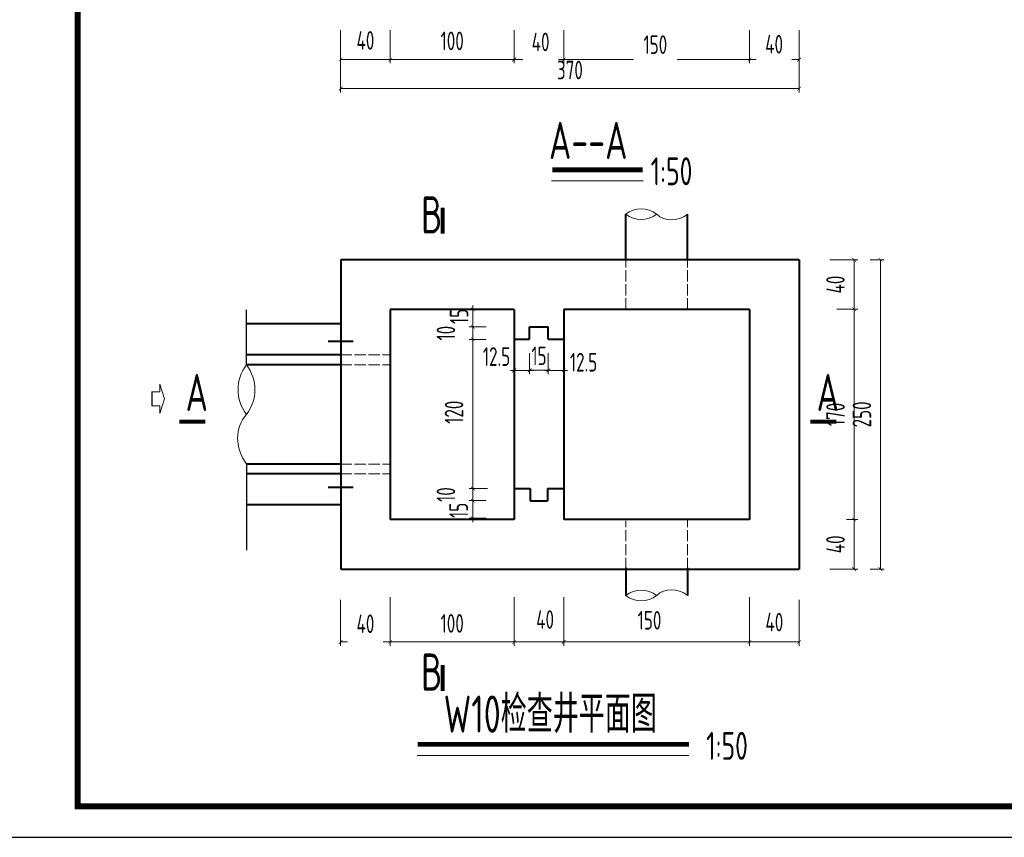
# Model space of a CAD drawing. Header units: millimetres. Extents: x 65530 to 130460, y -103607 to -18875.
# Tile 59 of 75: x 96875 to 98464, y -49551 to -48231. Entities that reach past the tile are written whole.
import ezdxf

# ---------------------------------------------------------------- set-up
doc = ezdxf.new("R2010")
doc.units = ezdxf.units.MM
doc.header["$LTSCALE"] = 0.5
doc.linetypes.add('ACAD_ISO02W100', pattern=[15, 12, -3])
for name, color, linetype, lineweight in [('图层1', 2, 'ACAD_ISO02W100', 18), ('标注线', 4, 'Continuous', 13), ('粗线', 1, 'Continuous', 40), ('细实线', 7, 'Continuous', 25)]:
    doc.layers.add(name, color=color, linetype=linetype, lineweight=lineweight)
doc.styles.add('HzTxt', font='tssdeng.shx', dxfattribs={"width": 0.7, "bigfont": 'hztxt.shx'})
doc.dimstyles.new('75', dxfattribs={"dimtxt": 45, "dimasz": 12, "dimexe": 12, "dimexo": 12, "dimgap": 15, "dimtad": 1, "dimdec": 0, "dimlfac": 0.5, "dimtxsty": 'HzTxt', "dimblk": 'ARCHTICK', "dimcen": 2.5, "dimclrd": 256, "dimclre": 256, "dimclrt": 256, "dimadec": 0, "dimazin": 0, "dimtfac": 1, "dimtdec": 0, "dimtmove": 2, "dimatfit": 2, "dimfxl": 0, "dimlwd": -1, "dimlwe": -1, "dimarcsym": 0})

# ---------------------------------------------------------------- blocks, each defined once
blk = doc.blocks.new('_ArchTick')
at = {"color": 0, "linetype": 'ByBlock', "const_width": 0.15}
blk.add_lwpolyline([(-0.5, -0.5), (0.5, 0.5)], dxfattribs=at)
blk = doc.blocks.new('*D165')
at = {"layer": 'Defpoints', "color": 0}
for p in [(98053.2, -49153.3), (98133.2, -49157.3), (98053.2, -49235.5)]:
    blk.add_point(p, dxfattribs=at)
at = {"layer": '标注线'}
for p, q in [((98053.2, -49163.3), (98053.2, -49241.5)), ((98133.2, -49167.3), (98133.2, -49241.5)), ((98133.2, -49235.5), (98053.2, -49235.5))]:
    blk.add_line(p, q, dxfattribs=at)
at = {"layer": '标注线', "xscale": 6, "yscale": 6, "zscale": 6, "rotation": 180}
blk.add_blockref('_ArchTick', (98053.2, -49235.5), dxfattribs=at)
at = {"layer": '标注线', "xscale": 6, "yscale": 6, "zscale": 6}
blk.add_blockref('_ArchTick', (98133.2, -49235.5), dxfattribs=at)
at = {"layer": '标注线', "insert": (98093.2, -49203.4), "char_height": 30, "attachment_point": 5, "style": 'HzTxt'}
blk.add_mtext('40', dxfattribs=at)
blk = doc.blocks.new('*D166')
at = {"layer": 'Defpoints', "color": 0}
for p in [(97753.2, -49153.3), (98053.2, -49153.3), (97753.2, -49235.5)]:
    blk.add_point(p, dxfattribs=at)
at = {"layer": '标注线'}
for p, q in [((97753.2, -49163.3), (97753.2, -49241.5)), ((98053.2, -49163.3), (98053.2, -49241.5)), ((98053.2, -49235.5), (97753.2, -49235.5))]:
    blk.add_line(p, q, dxfattribs=at)
at = {"layer": '标注线', "xscale": 6, "yscale": 6, "zscale": 6, "rotation": 180}
blk.add_blockref('_ArchTick', (97753.2, -49235.5), dxfattribs=at)
at = {"layer": '标注线', "xscale": 6, "yscale": 6, "zscale": 6}
blk.add_blockref('_ArchTick', (98053.2, -49235.5), dxfattribs=at)
at = {"layer": '标注线', "insert": (97891.7, -49200.4), "char_height": 30, "attachment_point": 5, "style": 'HzTxt'}
blk.add_mtext('150', dxfattribs=at)
blk = doc.blocks.new('*D167')
at = {"layer": 'Defpoints', "color": 0}
for p in [(97673.2, -49153.3), (97753.2, -49153.3), (97673.2, -49235.5)]:
    blk.add_point(p, dxfattribs=at)
at = {"layer": '标注线'}
for p, q in [((97673.2, -49163.3), (97673.2, -49241.5)), ((97753.2, -49163.3), (97753.2, -49241.5)), ((97753.2, -49235.5), (97673.2, -49235.5))]:
    blk.add_line(p, q, dxfattribs=at)
at = {"layer": '标注线', "xscale": 6, "yscale": 6, "zscale": 6, "rotation": 180}
blk.add_blockref('_ArchTick', (97673.2, -49235.5), dxfattribs=at)
at = {"layer": '标注线', "xscale": 6, "yscale": 6, "zscale": 6}
blk.add_blockref('_ArchTick', (97753.2, -49235.5), dxfattribs=at)
at = {"layer": '标注线', "insert": (97723.2, -49199.2), "char_height": 30, "attachment_point": 5, "style": 'HzTxt'}
blk.add_mtext('40', dxfattribs=at)
blk = doc.blocks.new('*D168')
at = {"layer": 'Defpoints', "color": 0}
for p in [(97473.2, -49153.3), (97673.2, -49153.3), (97473.2, -49235.5)]:
    blk.add_point(p, dxfattribs=at)
at = {"layer": '标注线'}
for p, q in [((97473.2, -49163.3), (97473.2, -49241.5)), ((97673.2, -49163.3), (97673.2, -49241.5)), ((97673.2, -49235.5), (97473.2, -49235.5))]:
    blk.add_line(p, q, dxfattribs=at)
at = {"layer": '标注线', "xscale": 6, "yscale": 6, "zscale": 6, "rotation": 180}
blk.add_blockref('_ArchTick', (97473.2, -49235.5), dxfattribs=at)
at = {"layer": '标注线', "xscale": 6, "yscale": 6, "zscale": 6}
blk.add_blockref('_ArchTick', (97673.2, -49235.5), dxfattribs=at)
at = {"layer": '标注线', "insert": (97573.2, -49205.5), "char_height": 30, "attachment_point": 5, "style": 'HzTxt'}
blk.add_mtext('100', dxfattribs=at)
blk = doc.blocks.new('*D169')
at = {"layer": 'Defpoints', "color": 0}
for p in [(97473.2, -49153.3), (97393.2, -49157.3), (97393.2, -49235.5)]:
    blk.add_point(p, dxfattribs=at)
at = {"layer": '标注线'}
for p, q in [((97393.2, -49167.3), (97393.2, -49241.5)), ((97473.2, -49163.3), (97473.2, -49241.5)), ((97393.2, -49235.5), (97404.5, -49235.5)), ((97473.2, -49235.5), (97462, -49235.5))]:
    blk.add_line(p, q, dxfattribs=at)
at = {"layer": '标注线', "xscale": 6, "yscale": 6, "zscale": 6, "rotation": 180}
blk.add_blockref('_ArchTick', (97393.2, -49235.5), dxfattribs=at)
at = {"layer": '标注线', "xscale": 6, "yscale": 6, "zscale": 6}
blk.add_blockref('_ArchTick', (97473.2, -49235.5), dxfattribs=at)
at = {"layer": '标注线', "insert": (97433.2, -49206.1), "char_height": 30, "attachment_point": 5, "style": 'HzTxt'}
blk.add_mtext('40', dxfattribs=at)
blk = doc.blocks.new('*D170')
at = {"layer": 'Defpoints', "color": 0}
for p in [(98173, -48618.6), (98183.9, -48698.6), (98221.9, -48698.6)]:
    blk.add_point(p, dxfattribs=at)
at = {"layer": '标注线'}
for p, q in [((98183, -48618.6), (98227.9, -48618.6)), ((98221.9, -48618.6), (98221.9, -48698.6)), ((98193.9, -48698.6), (98227.9, -48698.6))]:
    blk.add_line(p, q, dxfattribs=at)
at = {"layer": '标注线', "xscale": 6, "yscale": 6, "zscale": 6}
for p, rotation in [((98221.9, -48618.6), 90), ((98221.9, -48698.6), 270)]:
    blk.add_blockref('_ArchTick', p, dxfattribs=dict(at, rotation=rotation))
at = {"layer": '标注线', "insert": (98191.9, -48658.6), "char_height": 30, "attachment_point": 5, "rotation": 90, "style": 'HzTxt'}
blk.add_mtext('40', dxfattribs=at)
blk = doc.blocks.new('*D171')
at = {"layer": 'Defpoints', "color": 0}
for p in [(98183.9, -48698.6), (98199.5, -49037.9), (98221.9, -49037.9)]:
    blk.add_point(p, dxfattribs=at)
at = {"layer": '标注线'}
for p, q in [((98193.9, -48698.6), (98227.9, -48698.6)), ((98221.9, -48698.6), (98221.9, -49037.9)), ((98209.5, -49037.9), (98227.9, -49037.9))]:
    blk.add_line(p, q, dxfattribs=at)
at = {"layer": '标注线', "xscale": 6, "yscale": 6, "zscale": 6}
for p, rotation in [((98221.9, -48698.6), 90), ((98221.9, -49037.9), 270)]:
    blk.add_blockref('_ArchTick', p, dxfattribs=dict(at, rotation=rotation))
at = {"layer": '标注线', "insert": (98191.9, -48868.2), "char_height": 30, "attachment_point": 5, "rotation": 90, "style": 'HzTxt'}
blk.add_mtext('170', dxfattribs=at)
blk = doc.blocks.new('*D172')
at = {"layer": 'Defpoints', "color": 0}
for p in [(98199.5, -49037.9), (98173, -49117.9), (98221.9, -49117.9)]:
    blk.add_point(p, dxfattribs=at)
at = {"layer": '标注线'}
for p, q in [((98209.5, -49037.9), (98227.9, -49037.9)), ((98221.9, -49037.9), (98221.9, -49117.9)), ((98183, -49117.9), (98227.9, -49117.9))]:
    blk.add_line(p, q, dxfattribs=at)
at = {"layer": '标注线', "xscale": 6, "yscale": 6, "zscale": 6}
for p, rotation in [((98221.9, -49037.9), 90), ((98221.9, -49117.9), 270)]:
    blk.add_blockref('_ArchTick', p, dxfattribs=dict(at, rotation=rotation))
at = {"layer": '标注线', "insert": (98191.9, -49077.9), "char_height": 30, "attachment_point": 5, "rotation": 90, "style": 'HzTxt'}
blk.add_mtext('40', dxfattribs=at)
blk = doc.blocks.new('*D173')
at = {"layer": 'Defpoints', "color": 0}
for p in [(98237.8, -48618.6), (98237.8, -49117.9), (98264.5, -49117.9)]:
    blk.add_point(p, dxfattribs=at)
at = {"layer": '标注线'}
for p, q in [((98247.8, -48618.6), (98270.5, -48618.6)), ((98264.5, -48618.6), (98264.5, -49117.9)), ((98247.8, -49117.9), (98270.5, -49117.9))]:
    blk.add_line(p, q, dxfattribs=at)
at = {"layer": '标注线', "xscale": 6, "yscale": 6, "zscale": 6}
for p, rotation in [((98264.5, -48618.6), 90), ((98264.5, -49117.9), 270)]:
    blk.add_blockref('_ArchTick', p, dxfattribs=dict(at, rotation=rotation))
at = {"layer": '标注线', "insert": (98234.5, -48868.2), "char_height": 30, "attachment_point": 5, "rotation": 90, "style": 'HzTxt'}
blk.add_mtext('250', dxfattribs=at)
blk = doc.blocks.new('*D174')
at = {"layer": 'Defpoints', "color": 0}
for p in [(97728.2, -48759.3), (97753.2, -48759.3), (97728.2, -48797.3)]:
    blk.add_point(p, dxfattribs=at)
at = {"layer": '标注线'}
for p, q in [((97728.2, -48769.3), (97728.2, -48803.3)), ((97753.2, -48769.3), (97753.2, -48803.3)), ((97728.2, -48797.3), (97722.2, -48797.3)), ((97753.2, -48797.3), (97728.2, -48797.3)), ((97753.2, -48797.3), (97759.2, -48797.3))]:
    blk.add_line(p, q, dxfattribs=at)
at = {"layer": '标注线', "xscale": 6, "yscale": 6, "zscale": 6}
blk.add_blockref('_ArchTick', (97728.2, -48797.3), dxfattribs=at)
at = {"layer": '标注线', "xscale": 6, "yscale": 6, "zscale": 6, "rotation": 180}
blk.add_blockref('_ArchTick', (97753.2, -48797.3), dxfattribs=at)
at = {"layer": '标注线', "insert": (97785.3, -48784), "char_height": 30, "attachment_point": 5, "style": 'HzTxt'}
blk.add_mtext('12.5', dxfattribs=at)
blk = doc.blocks.new('*D175')
at = {"layer": 'Defpoints', "color": 0}
for p in [(97698.2, -48759.6), (97728.2, -48759.6), (97698.2, -48797)]:
    blk.add_point(p, dxfattribs=at)
at = {"layer": '标注线'}
for p, q in [((97698.2, -48769.6), (97698.2, -48803)), ((97728.2, -48769.6), (97728.2, -48803)), ((97728.2, -48797), (97698.2, -48797))]:
    blk.add_line(p, q, dxfattribs=at)
at = {"layer": '标注线', "xscale": 6, "yscale": 6, "zscale": 6, "rotation": 180}
blk.add_blockref('_ArchTick', (97698.2, -48797), dxfattribs=at)
at = {"layer": '标注线', "xscale": 6, "yscale": 6, "zscale": 6}
blk.add_blockref('_ArchTick', (97728.2, -48797), dxfattribs=at)
at = {"layer": '标注线', "insert": (97713.3, -48773.7), "char_height": 30, "attachment_point": 5, "style": 'HzTxt'}
blk.add_mtext('15', dxfattribs=at)
blk = doc.blocks.new('*D176')
at = {"layer": 'Defpoints', "color": 0}
for p in [(98053.2, -48238.1), (98133.2, -48238.1), (98053.2, -48295.4)]:
    blk.add_point(p, dxfattribs=at)
at = {"layer": '标注线'}
for p, q in [((98053.2, -48248.1), (98053.2, -48301.4)), ((98133.2, -48248.1), (98133.2, -48301.4)), ((98053.2, -48295.4), (98064, -48295.4)), ((98133.2, -48295.4), (98121.5, -48295.4))]:
    blk.add_line(p, q, dxfattribs=at)
at = {"layer": '标注线', "xscale": 6, "yscale": 6, "zscale": 6, "rotation": 180}
blk.add_blockref('_ArchTick', (98053.2, -48295.4), dxfattribs=at)
at = {"layer": '标注线', "xscale": 6, "yscale": 6, "zscale": 6}
blk.add_blockref('_ArchTick', (98133.2, -48295.4), dxfattribs=at)
at = {"layer": '标注线', "insert": (98092.8, -48270.7), "char_height": 30, "attachment_point": 5, "style": 'HzTxt'}
blk.add_mtext('40', dxfattribs=at)
blk = doc.blocks.new('*D177')
at = {"layer": 'Defpoints', "color": 0}
for p in [(97753.2, -48238.1), (98053.2, -48238.1), (97753.2, -48295.4)]:
    blk.add_point(p, dxfattribs=at)
at = {"layer": '标注线'}
for p, q in [((97753.2, -48248.1), (97753.2, -48301.4)), ((98053.2, -48248.1), (98053.2, -48301.4)), ((97753.2, -48295.4), (97865.9, -48295.4)), ((98053.2, -48295.4), (97936.3, -48295.4))]:
    blk.add_line(p, q, dxfattribs=at)
at = {"layer": '标注线', "xscale": 6, "yscale": 6, "zscale": 6, "rotation": 180}
blk.add_blockref('_ArchTick', (97753.2, -48295.4), dxfattribs=at)
at = {"layer": '标注线', "xscale": 6, "yscale": 6, "zscale": 6}
blk.add_blockref('_ArchTick', (98053.2, -48295.4), dxfattribs=at)
at = {"layer": '标注线', "insert": (97901.1, -48271.4), "char_height": 30, "attachment_point": 5, "style": 'HzTxt'}
blk.add_mtext('150', dxfattribs=at)
blk = doc.blocks.new('*D178')
at = {"layer": 'Defpoints', "color": 0}
for p in [(97673.2, -48238.1), (97753.2, -48263.4), (97673.2, -48295.4)]:
    blk.add_point(p, dxfattribs=at)
at = {"layer": '标注线'}
for p, q in [((97673.2, -48248.1), (97673.2, -48301.4)), ((97753.2, -48273.4), (97753.2, -48301.4)), ((97673.2, -48295.4), (97687.2, -48295.4)), ((97753.2, -48295.4), (97744.6, -48295.4))]:
    blk.add_line(p, q, dxfattribs=at)
at = {"layer": '标注线', "xscale": 6, "yscale": 6, "zscale": 6, "rotation": 180}
blk.add_blockref('_ArchTick', (97673.2, -48295.4), dxfattribs=at)
at = {"layer": '标注线', "xscale": 6, "yscale": 6, "zscale": 6}
blk.add_blockref('_ArchTick', (97753.2, -48295.4), dxfattribs=at)
at = {"layer": '标注线', "insert": (97715.9, -48267), "char_height": 30, "attachment_point": 5, "style": 'HzTxt'}
blk.add_mtext('40', dxfattribs=at)
blk = doc.blocks.new('*D179')
at = {"layer": 'Defpoints', "color": 0}
for p in [(97473.2, -48238.1), (97673.2, -48238.1), (97473.2, -48295.4)]:
    blk.add_point(p, dxfattribs=at)
at = {"layer": '标注线'}
for p, q in [((97473.2, -48248.1), (97473.2, -48301.4)), ((97673.2, -48248.1), (97673.2, -48301.4)), ((97673.2, -48295.4), (97473.2, -48295.4))]:
    blk.add_line(p, q, dxfattribs=at)
at = {"layer": '标注线', "xscale": 6, "yscale": 6, "zscale": 6, "rotation": 180}
blk.add_blockref('_ArchTick', (97473.2, -48295.4), dxfattribs=at)
at = {"layer": '标注线', "xscale": 6, "yscale": 6, "zscale": 6}
blk.add_blockref('_ArchTick', (97673.2, -48295.4), dxfattribs=at)
at = {"layer": '标注线', "insert": (97573.2, -48265.4), "char_height": 30, "attachment_point": 5, "style": 'HzTxt'}
blk.add_mtext('100', dxfattribs=at)
blk = doc.blocks.new('*D180')
at = {"layer": 'Defpoints', "color": 0}
for p in [(97393.2, -48238.1), (97473.2, -48263.4), (97393.2, -48295.4)]:
    blk.add_point(p, dxfattribs=at)
at = {"layer": '标注线'}
for p, q in [((97393.2, -48248.1), (97393.2, -48301.4)), ((97473.2, -48273.4), (97473.2, -48301.4)), ((97473.2, -48295.4), (97393.2, -48295.4))]:
    blk.add_line(p, q, dxfattribs=at)
at = {"layer": '标注线', "xscale": 6, "yscale": 6, "zscale": 6, "rotation": 180}
blk.add_blockref('_ArchTick', (97393.2, -48295.4), dxfattribs=at)
at = {"layer": '标注线', "xscale": 6, "yscale": 6, "zscale": 6}
blk.add_blockref('_ArchTick', (97473.2, -48295.4), dxfattribs=at)
at = {"layer": '标注线', "insert": (97433.2, -48264.6), "char_height": 30, "attachment_point": 5, "style": 'HzTxt'}
blk.add_mtext('40', dxfattribs=at)
blk = doc.blocks.new('*D181')
at = {"layer": 'Defpoints', "color": 0}
for p in [(97393.2, -48238.1), (98133.2, -48263.4), (97393.2, -48342.4)]:
    blk.add_point(p, dxfattribs=at)
at = {"layer": '标注线'}
for p, q in [((97393.2, -48248.1), (97393.2, -48348.4)), ((98133.2, -48273.4), (98133.2, -48348.4)), ((98133.2, -48342.4), (97393.2, -48342.4))]:
    blk.add_line(p, q, dxfattribs=at)
at = {"layer": '标注线', "xscale": 6, "yscale": 6, "zscale": 6, "rotation": 180}
blk.add_blockref('_ArchTick', (97393.2, -48342.4), dxfattribs=at)
at = {"layer": '标注线', "xscale": 6, "yscale": 6, "zscale": 6}
blk.add_blockref('_ArchTick', (98133.2, -48342.4), dxfattribs=at)
at = {"layer": '标注线', "insert": (97763.2, -48312.4), "char_height": 30, "attachment_point": 5, "style": 'HzTxt'}
blk.add_mtext('370', dxfattribs=at)
blk = doc.blocks.new('*D185')
at = {"layer": 'Defpoints', "color": 0}
for p in [(97673.2, -48759.3), (97698.2, -48759.3), (97698.2, -48797.3)]:
    blk.add_point(p, dxfattribs=at)
at = {"layer": '标注线'}
for p, q in [((97673.2, -48769.3), (97673.2, -48803.3)), ((97698.2, -48769.3), (97698.2, -48803.3)), ((97673.2, -48797.3), (97667.2, -48797.3)), ((97673.2, -48797.3), (97698.2, -48797.3)), ((97698.2, -48797.3), (97704.2, -48797.3))]:
    blk.add_line(p, q, dxfattribs=at)
at = {"layer": '标注线', "xscale": 6, "yscale": 6, "zscale": 6}
blk.add_blockref('_ArchTick', (97673.2, -48797.3), dxfattribs=at)
at = {"layer": '标注线', "xscale": 6, "yscale": 6, "zscale": 6, "rotation": 180}
blk.add_blockref('_ArchTick', (97698.2, -48797.3), dxfattribs=at)
at = {"layer": '标注线', "insert": (97644.8, -48774.8), "char_height": 30, "attachment_point": 5, "style": 'HzTxt'}
blk.add_mtext('12.5', dxfattribs=at)
blk = doc.blocks.new('*D389')
at = {"layer": 'Defpoints', "color": 0}
for p in [(97637.8, -48727.1), (97606.6, -48747.1), (97637.8, -48747.1)]:
    blk.add_point(p, dxfattribs=at)
at = {"layer": '标注线'}
for p, q in [((97606.6, -48727.1), (97606.6, -48721.1)), ((97627.8, -48727.1), (97600.6, -48727.1)), ((97606.6, -48727.1), (97606.6, -48747.1)), ((97627.8, -48747.1), (97600.6, -48747.1)), ((97606.6, -48747.1), (97606.6, -48753.1))]:
    blk.add_line(p, q, dxfattribs=at)
at = {"layer": '标注线', "xscale": 6, "yscale": 6, "zscale": 6}
for p, rotation in [((97606.6, -48727.1), 270), ((97606.6, -48747.1), 90)]:
    blk.add_blockref('_ArchTick', p, dxfattribs=dict(at, rotation=rotation))
at = {"layer": '标注线', "insert": (97563.1, -48737.1), "char_height": 30, "attachment_point": 5, "rotation": 90, "style": 'HzTxt'}
blk.add_mtext('10', dxfattribs=at)
blk = doc.blocks.new('*D385')
at = {"layer": 'Defpoints', "color": 0}
for p in [(97606.6, -48698.6), (97637.8, -48698.6), (97637.8, -48727.1)]:
    blk.add_point(p, dxfattribs=at)
at = {"layer": '标注线'}
for p, q in [((97627.8, -48698.6), (97600.6, -48698.6)), ((97606.6, -48698.6), (97606.6, -48692.6)), ((97606.6, -48727.1), (97606.6, -48698.6)), ((97627.8, -48727.1), (97600.6, -48727.1)), ((97606.6, -48727.1), (97606.6, -48733.1))]:
    blk.add_line(p, q, dxfattribs=at)
at = {"layer": '标注线', "xscale": 6, "yscale": 6, "zscale": 6}
for p, rotation in [((97606.6, -48698.6), 270), ((97606.6, -48727.1), 90)]:
    blk.add_blockref('_ArchTick', p, dxfattribs=dict(at, rotation=rotation))
at = {"layer": '标注线', "insert": (97584.4, -48710), "char_height": 30, "attachment_point": 5, "rotation": 90, "style": 'HzTxt'}
blk.add_mtext('15', dxfattribs=at)
blk = doc.blocks.new('*D386')
at = {"layer": 'Defpoints', "color": 0}
for p in [(97637.8, -48747.1), (97606.6, -48987.9), (97640, -48987.9)]:
    blk.add_point(p, dxfattribs=at)
at = {"layer": '标注线'}
for p, q in [((97627.8, -48747.1), (97600.6, -48747.1)), ((97606.6, -48747.1), (97606.6, -48987.9)), ((97630, -48987.9), (97600.6, -48987.9))]:
    blk.add_line(p, q, dxfattribs=at)
at = {"layer": '标注线', "xscale": 6, "yscale": 6, "zscale": 6}
for p, rotation in [((97606.6, -48747.1), 90), ((97606.6, -48987.9), 270)]:
    blk.add_blockref('_ArchTick', p, dxfattribs=dict(at, rotation=rotation))
at = {"layer": '标注线', "insert": (97576.2, -48864.7), "char_height": 30, "attachment_point": 5, "rotation": 90, "style": 'HzTxt'}
blk.add_mtext('120', dxfattribs=at)
blk = doc.blocks.new('*D387')
at = {"layer": 'Defpoints', "color": 0}
for p in [(97606.6, -48987.9), (97640, -48987.9), (97637.8, -49007.4)]:
    blk.add_point(p, dxfattribs=at)
at = {"layer": '标注线'}
for p, q in [((97630, -48987.9), (97600.6, -48987.9)), ((97606.6, -48987.9), (97606.6, -48981.9)), ((97606.6, -49007.4), (97606.6, -48987.9)), ((97627.8, -49007.4), (97600.6, -49007.4)), ((97606.6, -49007.4), (97606.6, -49013.4))]:
    blk.add_line(p, q, dxfattribs=at)
at = {"layer": '标注线', "xscale": 6, "yscale": 6, "zscale": 6}
for p, rotation in [((97606.6, -48987.9), 270), ((97606.6, -49007.4), 90)]:
    blk.add_blockref('_ArchTick', p, dxfattribs=dict(at, rotation=rotation))
at = {"layer": '标注线', "insert": (97563.1, -48997.6), "char_height": 30, "attachment_point": 5, "rotation": 90, "style": 'HzTxt'}
blk.add_mtext('10', dxfattribs=at)
blk = doc.blocks.new('*D388')
at = {"layer": 'Defpoints', "color": 0}
for p in [(97637.8, -49007.4), (97606.6, -49035.9), (97637.8, -49035.9)]:
    blk.add_point(p, dxfattribs=at)
at = {"layer": '标注线'}
for p, q in [((97627.8, -49007.4), (97600.6, -49007.4)), ((97606.6, -49007.4), (97606.6, -49001.4)), ((97606.6, -49007.4), (97606.6, -49035.9)), ((97627.8, -49035.9), (97600.6, -49035.9)), ((97606.6, -49035.9), (97606.6, -49041.9))]:
    blk.add_line(p, q, dxfattribs=at)
at = {"layer": '标注线', "xscale": 6, "yscale": 6, "zscale": 6}
for p, rotation in [((97606.6, -49007.4), 270), ((97606.6, -49035.9), 90)]:
    blk.add_blockref('_ArchTick', p, dxfattribs=dict(at, rotation=rotation))
at = {"layer": '标注线', "insert": (97583.6, -49023), "char_height": 30, "attachment_point": 5, "rotation": 90, "style": 'HzTxt'}
blk.add_mtext('15', dxfattribs=at)

msp = doc.modelspace()

# ---------------------------------------------------------------- linework, layer by layer
msp.add_lwpolyline([(96718.76, -49550.72), (100918.76, -49550.72), (100918.76, -46580.72), (96718.76, -46580.72)], close=True)
at = {"const_width": 10}
msp.add_lwpolyline([(96968.76, -46630.72), (100868.76, -46630.72), (100868.76, -49500.72), (96968.76, -49500.72), (96968.76, -46630.72)], dxfattribs=at)
at = {"layer": '图层1', "ltscale": 3}
for p, q in [((97853.24, -48698.62), (97853.24, -48618.62)), ((97953.24, -48698.62), (97953.24, -48616.62)), ((97393.23, -48772.24), (97473.23, -48772.24)), ((97393.23, -48788.24), (97473.23, -48788.24)), ((97393.23, -48948.24), (97473.23, -48948.24)), ((97393.23, -48964.24), (97473.23, -48964.24)), ((97853.24, -49117.85), (97853.24, -49039.85)), ((97953.24, -49117.85), (97953.24, -49037.85))]:
    msp.add_line(p, q, dxfattribs=at)
at = {"layer": '标注线'}
for p, q in [((97881.29, -48491.43), (97733.75, -48491.43)), ((97101.12, -48831.7), (97101.12, -48819.2)), ((97108.62, -48842.95), (97101.12, -48819.2)), ((97101.12, -48831.7), (97088.58, -48831.7)), ((97108.62, -48842.95), (97101.12, -48866.7)), ((97088.58, -48854.2), (97101.12, -48854.2)), ((97101.12, -48854.2), (97101.12, -48866.7)), ((97955.33, -49418.79), (97516.44, -49418.79))]:
    msp.add_line(p, q, dxfattribs=at)
for points, const_width in [([(97880.78, -48473.34), (97734.78, -48473.34)], 8), ([(97557.95, -48576.69), (97557.95, -48534.64)], 6.67), ([(97174.85, -48879.9), (97132.8, -48879.9)], 6.67), ([(98193.36, -48879.9), (98151.31, -48879.9)], 6.67), ([(97557.95, -49314.73), (97557.95, -49272.68)], 6.67), ([(97955.33, -49400.7), (97517.55, -49400.7)], 8)]:
    msp.add_lwpolyline(points, dxfattribs=dict(at, const_width=const_width))
at = {"layer": '标注线', "extrusion": (0, 0, -1)}
for centre, major_axis, ratio, start_param, end_param in [((97878.24, -48582.35), (0, 45.74), 0.9408152, -0.6198596, 0.6198596), ((97181.57, -48828.24), (73.19, 0), 0.9408152, -0.6198596, 0.6198596), ((97878.24, -49197.53), (0, -45.74), 0.9408152, 2.5217331, 3.7614522), ((97933.21, -49197.53), (24.25, -41.42), 0.8461921, 2.9670941, 4.2360376)]:
    msp.add_ellipse(centre, major_axis=major_axis, ratio=ratio, start_param=start_param, end_param=end_param, dxfattribs=at)
at = {"layer": '标注线'}
for centre, major_axis, ratio, start_param, end_param in [((97878.24, -48507.88), (0, 45.74), 0.9408152, 2.5217331, 3.7614522), ((97933.21, -48507.88), (24.25, 41.42), 0.8461921, 2.9670941, 4.2360376), ((97300.72, -48828.24), (-73.19, 0), 0.9408152, -0.6198596, 0.6198596), ((97300.72, -48916.19), (-66.28, 38.8), 0.8461921, -0.1744986, 1.0944449), ((97878.24, -49123.06), (0, -45.74), 0.9408152, -0.6198596, 0.6198596)]:
    msp.add_ellipse(centre, major_axis=major_axis, ratio=ratio, start_param=start_param, end_param=end_param, dxfattribs=at)
at = {"layer": '粗线'}
for p, q in [((97853.24, -48618.62), (97853.24, -48545.11)), ((97853.24, -48618.62), (97853.24, -48545.11)), ((97953.24, -48618.62), (97953.24, -48545.11)), ((98133.24, -48618.62), (97393.23, -48618.62)), ((97393.23, -48618.62), (97393.23, -49117.85)), ((98133.24, -48618.62), (98133.24, -49117.85)), ((97673.23, -48698.62), (97473.23, -48698.62)), ((97473.23, -48698.62), (97473.23, -49037.85)), ((97673.23, -48698.62), (97673.23, -49036.62)), ((97673.23, -48699.85), (97673.23, -49037.85)), ((98053.24, -48698.62), (97753.24, -48698.62)), ((97753.24, -48698.62), (97753.24, -49037.85)), ((98053.24, -48698.62), (98053.24, -49037.85)), ((97393.23, -48722.24), (97241.14, -48722.24)), ((97698.23, -48726.62), (97728.24, -48726.62)), ((97698.23, -48746.62), (97698.23, -48726.62)), ((97728.24, -48746.62), (97728.24, -48726.62)), ((97413.23, -48750.41), (97373.23, -48750.41)), ((97673.23, -48746.62), (97698.23, -48746.62)), ((97728.24, -48746.62), (97753.24, -48746.62)), ((97393.23, -48772.24), (97241.14, -48772.24)), ((97393.23, -48788.24), (97241.14, -48788.24)), ((97393.23, -48948.24), (97241.21, -48948.24)), ((97393.23, -48964.24), (97241.21, -48964.24)), ((97413.23, -48986.07), (97373.23, -48986.07)), ((97673.23, -48987.85), (97699.23, -48987.85)), ((97699.23, -48987.85), (97699.23, -49007.85)), ((97727.24, -48987.85), (97753.24, -48987.85)), ((97727.24, -48987.85), (97727.24, -49007.85)), ((97699.23, -49007.85), (97727.24, -49007.85)), ((97393.23, -49014.24), (97241.21, -49014.24)), ((97673.23, -49037.85), (97473.23, -49037.85)), ((98053.24, -49037.85), (97753.24, -49037.85)), ((97393.23, -49117.85), (98133.24, -49117.85)), ((97853.24, -49115.85), (97853.24, -49160.29)), ((97953.24, -49115.85), (97953.24, -49160.29))]:
    msp.add_line(p, q, dxfattribs=at)
at = {"layer": '细实线'}
for p, q in [((97241.14, -48788.24), (97241.14, -48699.33)), ((97088.58, -48831.7), (97088.58, -48854.2)), ((97241.21, -48948.24), (97241.21, -49087.32))]:
    msp.add_line(p, q, dxfattribs=at)

# ---------------------------------------------------------------- texts
at = {"layer": '标注线', "style": 'HzTxt', "width": 0.7}
for s, height, p in [('A--A', 60, (97729.46, -48455.93)), ('1:50', 45, (97893.64, -48498.29)), ('B', 60, (97523.1, -48575.98)), ('A', 60, (97142.96, -48862.72)), ('A', 60, (98161.47, -48862.72)), ('B', 60, (97523.1, -49314.02)), ('W10检查井平面图', 60, (97559.4, -49381.85)), ('1:50', 45, (97983.17, -49425.65))]:
    msp.add_text(s, height=height, dxfattribs=at).set_placement(p)

# ---------------------------------------------------------------- dimensions: what is measured, and where the dimension line sits
at = {"layer": '标注线'}
for base, p1, p2, angle, override, picture, middle in [((97393.23, -48295.38), (97473.23, -48263.38), (97393.23, -48238.07), 180, {"dimtxt": 30, "dimasz": 6, "dimexe": 6, "dimexo": 10}, '*D180', (97433.23, -48264.64)), ((97673.23, -48295.38), (97753.24, -48263.38), (97673.23, -48238.07), 180, {"dimtxt": 30, "dimasz": 6, "dimexe": 6, "dimexo": 10}, '*D178', (97715.91, -48267.03)), ((97753.24, -48295.38), (98053.24, -48238.07), (97753.24, -48238.07), 180, {"dimtxt": 30, "dimasz": 6, "dimexe": 6, "dimexo": 10}, '*D177', (97901.11, -48271.38)), ((98053.24, -48295.38), (98133.24, -48238.07), (98053.24, -48238.07), 180, {"dimtxt": 30, "dimasz": 6, "dimexe": 6, "dimexo": 10}, '*D176', (98092.77, -48270.75)), ((97606.64, -48987.85), (97637.83, -48747.12), (97639.97, -48987.85), 90, {"dimtxt": 30, "dimasz": 6, "dimexe": 6, "dimexo": 10}, '*D386', (97576.19, -48864.74)), ((97698.23, -48797.04), (97728.24, -48759.61), (97698.23, -48759.61), 180, {"dimtxt": 30, "dimasz": 6, "dimexe": 6, "dimexo": 10}, '*D175', (97713.26, -48773.66)), ((97728.24, -48797.35), (97753.24, -48759.3), (97728.24, -48759.3), 180, {"dimtxt": 30, "dimasz": 6, "dimexe": 6, "dimexo": 10, "dimdec": 1, "dimdsep": 46}, '*D174', (97785.33, -48784.01)), ((97393.23, -49235.49), (97473.23, -49153.25), (97393.23, -49157.33), 180, {"dimtxt": 30, "dimasz": 6, "dimexe": 6, "dimexo": 10}, '*D169', (97433.23, -49206.13)), ((97673.23, -49235.49), (97753.24, -49153.25), (97673.23, -49153.25), 180, {"dimtxt": 30, "dimasz": 6, "dimexe": 6, "dimexo": 10}, '*D167', (97723.23, -49199.21)), ((97753.24, -49235.49), (98053.24, -49153.25), (97753.24, -49153.25), 180, {"dimtxt": 30, "dimasz": 6, "dimexe": 6, "dimexo": 10}, '*D166', (97891.66, -49200.43)), ((98053.24, -49235.49), (98133.24, -49157.33), (98053.24, -49153.25), 180, {"dimtxt": 30, "dimasz": 6, "dimexe": 6, "dimexo": 10}, '*D165', (98093.24, -49203.38))]:
    dim = msp.add_linear_dim(base=base, p1=p1, p2=p2, angle=angle, dimstyle='75', override=override, dxfattribs=at)
    dim.commit()
    dim.dimension.update_dxf_attribs({"geometry": picture, "text_midpoint": middle, "dimtype": 160})
for base, p1, p2, angle, picture, middle in [((97393.23, -48342.38), (98133.24, -48263.38), (97393.23, -48238.07), 180, '*D181', (97763.23, -48312.38)), ((97473.23, -48295.38), (97673.23, -48238.07), (97473.23, -48238.07), 180, '*D179', (97573.23, -48265.38)), ((98221.94, -48698.62), (98173.03, -48618.62), (98183.91, -48698.62), 90, '*D170', (98191.94, -48658.62)), ((98264.5, -49117.85), (98237.8, -48618.62), (98237.8, -49117.85), 90, '*D173', (98234.5, -48868.24)), ((98221.94, -49037.85), (98183.91, -48698.62), (98199.5, -49037.85), 90, '*D171', (98191.94, -48868.24)), ((97606.64, -48747.12), (97637.83, -48727.12), (97637.83, -48747.12), 90, '*D389', (97563.14, -48737.12)), ((97606.64, -48987.85), (97637.83, -49007.35), (97639.97, -48987.85), 270, '*D387', (97563.14, -48997.6)), ((98221.94, -49117.85), (98199.5, -49037.85), (98173.03, -49117.85), 90, '*D172', (98191.94, -49077.85)), ((97473.23, -49235.49), (97673.23, -49153.25), (97473.23, -49153.25), 180, '*D168', (97573.23, -49205.49))]:
    dim = msp.add_linear_dim(base=base, p1=p1, p2=p2, angle=angle, dimstyle='75', override={"dimtxt": 30, "dimasz": 6, "dimexe": 6, "dimexo": 10}, dxfattribs=at)
    dim.commit()
    dim.dimension.update_dxf_attribs({"geometry": picture, "text_midpoint": middle})
for base, p1, p2, angle, picture, middle in [((97606.64, -48698.62), (97637.83, -48727.12), (97637.83, -48698.62), 90, '*D385', (97584.36, -48710.01)), ((97606.64, -49035.85), (97637.83, -49007.35), (97637.83, -49035.85), 270, '*D388', (97583.63, -49022.97))]:
    dim = msp.add_linear_dim(base=base, p1=p1, p2=p2, angle=angle, text='15', dimstyle='75', override={"dimtxt": 30, "dimasz": 6, "dimexe": 6, "dimexo": 10}, dxfattribs=at)
    dim.commit()
    dim.dimension.update_dxf_attribs({"geometry": picture, "text_midpoint": middle, "dimtype": 160})
dim = msp.add_linear_dim(base=(97698.23, -48797.35), p1=(97673.23, -48759.3), p2=(97698.23, -48759.3), dimstyle='75', override={"dimtxt": 30, "dimasz": 6, "dimexe": 6, "dimexo": 10, "dimdec": 1, "dimdsep": 46}, dxfattribs=at)
dim.commit()
dim.dimension.update_dxf_attribs({"geometry": '*D185', "text_midpoint": (97644.81, -48774.76), "dimtype": 160})

doc.saveas('drawing.dxf')
